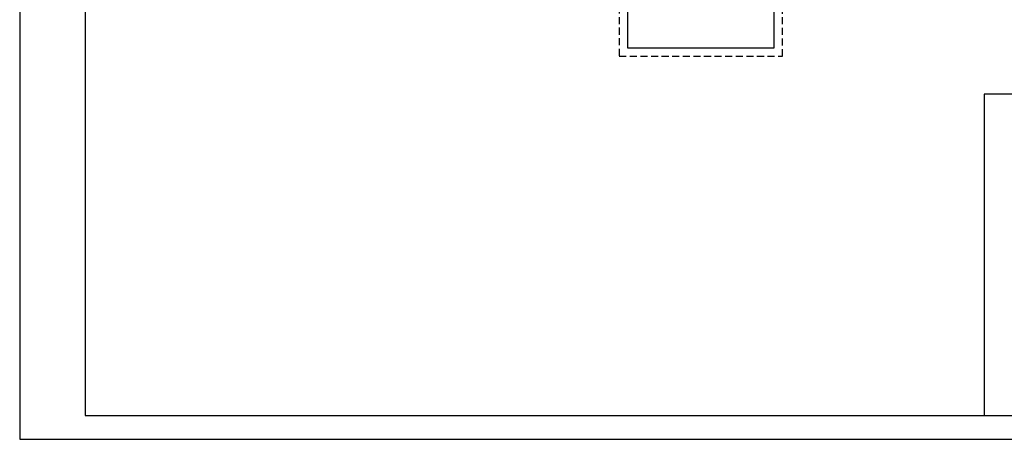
# Model space of a CAD drawing. Header units: millimetres. Extents: x -2626 to 2068, y -6169 to 7214.
# Tile 125 of 143: x -2526 to -755, y -2480 to -1726. Entities that reach past the tile are written whole.
import ezdxf

# ---------------------------------------------------------------- set-up
doc = ezdxf.new("R2010")
doc.units = ezdxf.units.MM
doc.linetypes.add('DASHED', pattern=[19.05, 12.7, -6.35])
for name, color, linetype in [('I-NAD', 252, 'DASHED'), ('I-WIDOK', 252, 'Continuous'), ('TABELKA', 252, 'Continuous')]:
    doc.layers.add(name, color=color, linetype=linetype)

msp = doc.modelspace()

# ---------------------------------------------------------------- linework, layer by layer
at = {"layer": 'I-NAD'}
msp.add_lwpolyline([(-1447.4, -1587.7), (-1447.4, -1791.2), (-1153.5, -1791.2), (-1153.5, -1587.7)], dxfattribs=at)
at = {"layer": 'I-WIDOK'}
msp.add_lwpolyline([(-1432.4, -1587.7), (-1432.4, -1776.2), (-1168.5, -1776.2), (-1168.5, -1587.7)], dxfattribs=at)
at = {"layer": 'TABELKA'}
for p, q in [((581.5, -1859.7), (-791, -1859.7)), ((-791, -1859.7), (-791, -2437.5))]:
    msp.add_line(p, q, dxfattribs=at)
for points in [[(-2525.6, -253), (-2525.6, -2480.5), (624.4, -2480.5), (624.4, -253)], [(-2407.9, -2437.5), (581.5, -2437.5), (581.5, -314.2), (-2407.9, -314.2)]]:
    msp.add_lwpolyline(points, close=True, dxfattribs=at)

doc.saveas('drawing.dxf')
